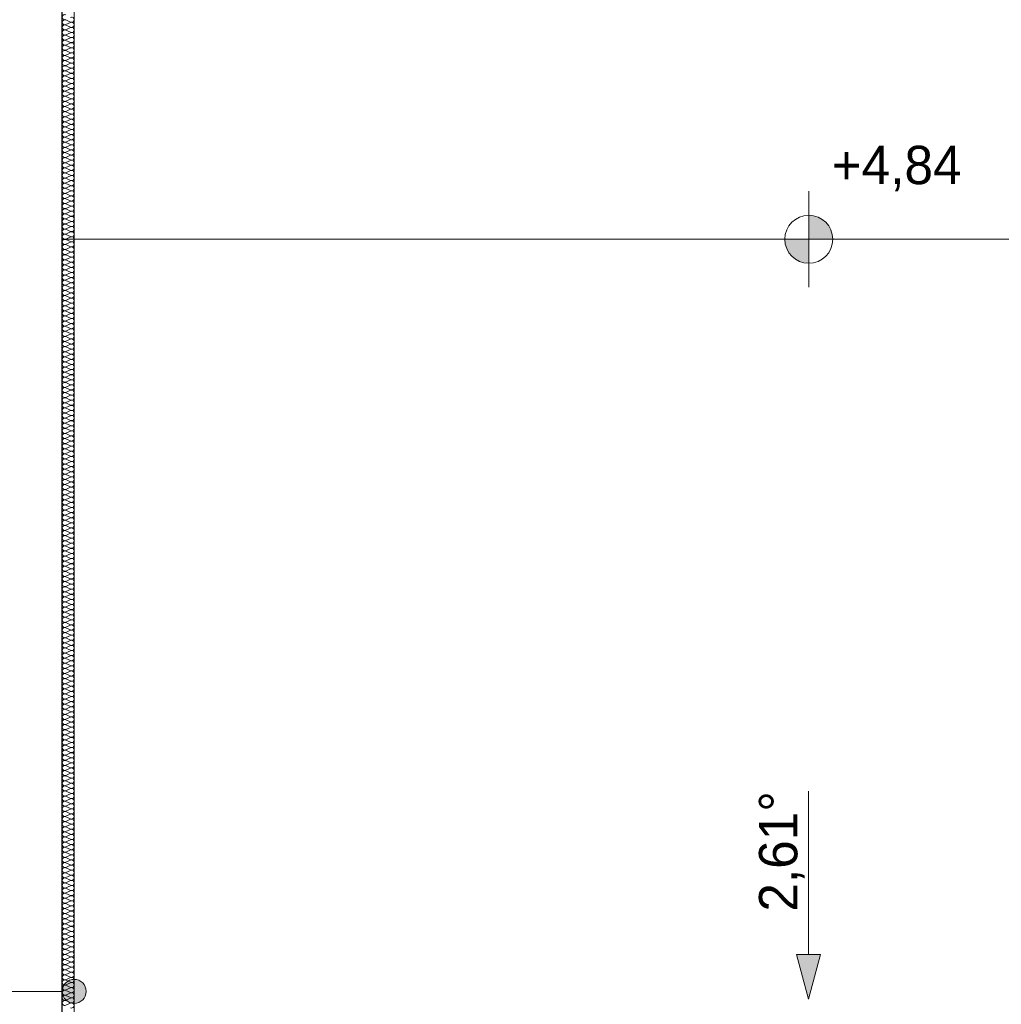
# Model space of a CAD drawing. Extents: x -547885 to -186295, y -25370 to 156194.
# Tile 195 of 256: x -497936 to -493845, y 71829 to 75933. Entities that reach past the tile are written whole.
import ezdxf

# ---------------------------------------------------------------- set-up
doc = ezdxf.new("R2010")
doc.units = 0
doc.header["$MEASUREMENT"] = 0
for name, color, linetype, lineweight in [('0_Nr_Pióra__21', 7, 'Continuous', 9), ('Arch opisy_Nr_Pióra__21', 7, 'Continuous', 9), ('INWENT DACH_Nr_Pióra__21', 7, 'Continuous', 9), ('INWENT RZĘDNE_Nr_Pióra__21', 7, 'Continuous', 9), ('INWENT.ŚCIANY_Nr_Pióra__1', 7, 'Continuous', 25)]:
    doc.layers.add(name, color=color, linetype=linetype, lineweight=lineweight)
for name, color, linetype in [('Arch ocieplenie', 7, 'Continuous'), ('Arch opisy', 7, 'Continuous'), ('INWENT DACH', 7, 'Continuous'), ('INWENT RZĘDNE', 7, 'Continuous')]:
    doc.layers.add(name, color=color, linetype=linetype)
doc.layers.add('Arch ocieplenie_Nr_Pióra__9', color=7, linetype='Continuous', lineweight=9, true_color=0x3dad99)
doc.layers.add('Arch wykończenie_Nr_Pióra__3', color=7, linetype='Continuous', lineweight=18, true_color=0xff6600)
doc.styles.add('GENERATED_STYLE_4', font='txt')

# ---------------------------------------------------------------- blocks, each defined once
blk = doc.blocks.new('Izolacja cieplna 14_211', base_point=(-497758.3, 80647.6))
at = {"layer": 'Arch ocieplenie_Nr_Pióra__9', "linetype": 'Continuous'}
for p, q in [((-497743.4, 75931.8), (-497723.2, 75923)), ((-497723.2, 75921.2), (-497743.4, 75912.3)), ((-497743.4, 75910.6), (-497723.2, 75901.7)), ((-497723.2, 75899.9), (-497743.4, 75891.1)), ((-497743.4, 75889.3), (-497723.2, 75880.4)), ((-497723.2, 75878.6), (-497743.4, 75869.8)), ((-497743.4, 75868), (-497723.2, 75859.1)), ((-497723.2, 75857.3), (-497743.4, 75848.5)), ((-497743.4, 75846.7), (-497723.2, 75837.8)), ((-497723.2, 75836.1), (-497743.4, 75827.2)), ((-497743.4, 75825.4), (-497723.2, 75816.6)), ((-497723.2, 75814.8), (-497743.4, 75805.9)), ((-497743.4, 75804.1), (-497723.2, 75795.3)), ((-497723.2, 75793.5), (-497743.4, 75784.6)), ((-497743.4, 75782.8), (-497723.2, 75774)), ((-497723.2, 75772.2), (-497743.4, 75763.3)), ((-497743.4, 75761.5), (-497723.2, 75752.7)), ((-497723.2, 75750.9), (-497743.4, 75742.1)), ((-497743.4, 75740.3), (-497723.2, 75731.4)), ((-497723.2, 75729.6), (-497743.4, 75720.8)), ((-497743.4, 75719), (-497723.2, 75710.1)), ((-497723.2, 75708.3), (-497743.4, 75699.5)), ((-497743.4, 75697.7), (-497723.2, 75688.8)), ((-497723.2, 75687), (-497743.4, 75678.2)), ((-497743.4, 75676.4), (-497723.2, 75667.5)), ((-497723.2, 75665.8), (-497743.4, 75656.9)), ((-497743.4, 75655.1), (-497723.2, 75646.3)), ((-497723.2, 75644.5), (-497743.4, 75635.6)), ((-497743.4, 75633.8), (-497723.2, 75625)), ((-497723.2, 75623.2), (-497743.4, 75614.3)), ((-497743.4, 75612.5), (-497723.2, 75603.7)), ((-497723.2, 75601.9), (-497743.4, 75593)), ((-497743.4, 75591.3), (-497723.2, 75582.4)), ((-497723.2, 75580.6), (-497743.4, 75571.8)), ((-497743.4, 75570), (-497723.2, 75561.1)), ((-497723.2, 75559.3), (-497743.4, 75550.5)), ((-497743.4, 75548.7), (-497723.2, 75539.8)), ((-497723.2, 75538), (-497743.4, 75529.2)), ((-497743.4, 75527.4), (-497723.2, 75518.5)), ((-497723.2, 75516.8), (-497743.4, 75507.9)), ((-497743.4, 75506.1), (-497723.2, 75497.3)), ((-497723.2, 75495.5), (-497743.4, 75486.6)), ((-497743.4, 75484.8), (-497723.2, 75476)), ((-497723.2, 75474.2), (-497743.4, 75465.3)), ((-497743.4, 75463.5), (-497723.2, 75454.7)), ((-497723.2, 75452.9), (-497743.4, 75444)), ((-497743.4, 75442.3), (-497723.2, 75433.4)), ((-497723.2, 75431.6), (-497743.4, 75422.8)), ((-497743.4, 75421), (-497723.2, 75412.1)), ((-497723.2, 75410.3), (-497743.4, 75401.5)), ((-497743.4, 75399.7), (-497723.2, 75390.8)), ((-497723.2, 75389), (-497743.4, 75380.2)), ((-497743.4, 75378.4), (-497723.2, 75369.5)), ((-497723.2, 75367.8), (-497743.4, 75358.9)), ((-497743.4, 75357.1), (-497723.2, 75348.3)), ((-497723.2, 75346.5), (-497743.4, 75337.6)), ((-497743.4, 75335.8), (-497723.2, 75327)), ((-497723.2, 75325.2), (-497743.4, 75316.3)), ((-497743.4, 75314.5), (-497723.2, 75305.7)), ((-497723.2, 75303.9), (-497743.4, 75295)), ((-497743.4, 75293.3), (-497723.2, 75284.4)), ((-497723.2, 75282.6), (-497743.4, 75273.8)), ((-497743.4, 75272), (-497723.2, 75263.1)), ((-497723.2, 75261.3), (-497743.4, 75252.5)), ((-497743.4, 75250.7), (-497723.2, 75241.8)), ((-497723.2, 75240), (-497743.4, 75231.2)), ((-497743.4, 75229.4), (-497723.2, 75220.5)), ((-497723.2, 75218.7), (-497743.4, 75209.9)), ((-497743.4, 75208.1), (-497723.2, 75199.3)), ((-497723.2, 75197.5), (-497743.4, 75188.6)), ((-497743.4, 75186.8), (-497723.2, 75178)), ((-497723.2, 75176.2), (-497743.4, 75167.3)), ((-497743.4, 75165.5), (-497723.2, 75156.7)), ((-497723.2, 75154.9), (-497743.4, 75146)), ((-497743.4, 75144.2), (-497723.2, 75135.4)), ((-497723.2, 75133.6), (-497743.4, 75124.7)), ((-497743.4, 75123), (-497723.2, 75114.1)), ((-497723.2, 75112.3), (-497743.4, 75103.5)), ((-497743.4, 75101.7), (-497723.2, 75092.8)), ((-497723.2, 75091), (-497743.4, 75082.2)), ((-497743.4, 75080.4), (-497723.2, 75071.5)), ((-497723.2, 75069.7), (-497743.4, 75060.9)), ((-497743.4, 75059.1), (-497723.2, 75050.2)), ((-497723.2, 75048.5), (-497743.4, 75039.6)), ((-497743.4, 75037.8), (-497723.2, 75029)), ((-497723.2, 75027.2), (-497743.4, 75018.3)), ((-497743.4, 75016.5), (-497723.2, 75007.7)), ((-497723.2, 75005.9), (-497743.4, 74997)), ((-497743.4, 74995.2), (-497723.2, 74986.4)), ((-497723.2, 74984.6), (-497743.4, 74975.7)), ((-497743.4, 74974), (-497723.2, 74965.1)), ((-497723.2, 74963.3), (-497743.4, 74954.5)), ((-497743.4, 74952.7), (-497723.2, 74943.8)), ((-497723.2, 74942), (-497743.4, 74933.2)), ((-497743.4, 74931.4), (-497723.2, 74922.5)), ((-497723.2, 74920.7), (-497743.4, 74911.9)), ((-497743.4, 74910.1), (-497723.2, 74901.2)), ((-497723.2, 74899.5), (-497743.4, 74890.6)), ((-497743.4, 74888.8), (-497723.2, 74880)), ((-497723.2, 74878.2), (-497743.4, 74869.3)), ((-497743.4, 74867.5), (-497723.2, 74858.7)), ((-497723.2, 74856.9), (-497743.4, 74848)), ((-497743.4, 74846.2), (-497723.2, 74837.4)), ((-497723.2, 74835.6), (-497743.4, 74826.7)), ((-497743.4, 74825), (-497723.2, 74816.1)), ((-497723.2, 74814.3), (-497743.4, 74805.5)), ((-497743.4, 74803.7), (-497723.2, 74794.8)), ((-497723.2, 74793), (-497743.4, 74784.2)), ((-497743.4, 74782.4), (-497723.2, 74773.5)), ((-497723.2, 74771.7), (-497743.4, 74762.9)), ((-497743.4, 74761.1), (-497723.2, 74752.2)), ((-497723.2, 74750.5), (-497743.4, 74741.6)), ((-497743.4, 74739.8), (-497723.2, 74731)), ((-497723.2, 74729.2), (-497743.4, 74720.3)), ((-497743.4, 74718.5), (-497723.2, 74709.7)), ((-497723.2, 74707.9), (-497743.4, 74699)), ((-497743.4, 74697.2), (-497723.2, 74688.4)), ((-497723.2, 74686.6), (-497743.4, 74677.7)), ((-497743.4, 74676), (-497723.2, 74667.1)), ((-497723.2, 74665.3), (-497743.4, 74656.5)), ((-497743.4, 74654.7), (-497723.2, 74645.8)), ((-497723.2, 74644), (-497743.4, 74635.2)), ((-497743.4, 74633.4), (-497723.2, 74624.5)), ((-497723.2, 74622.7), (-497743.4, 74613.9)), ((-497743.4, 74612.1), (-497723.2, 74603.2)), ((-497723.2, 74601.4), (-497743.4, 74592.6)), ((-497743.4, 74590.8), (-497723.2, 74582)), ((-497723.2, 74580.2), (-497743.4, 74571.3)), ((-497743.4, 74569.5), (-497723.2, 74560.7)), ((-497723.2, 74558.9), (-497743.4, 74550)), ((-497743.4, 74548.2), (-497723.2, 74539.4)), ((-497723.2, 74537.6), (-497743.4, 74528.7)), ((-497743.4, 74526.9), (-497723.2, 74518.1)), ((-497723.2, 74516.3), (-497743.4, 74507.4)), ((-497743.4, 74505.7), (-497723.2, 74496.8)), ((-497723.2, 74495), (-497743.4, 74486.2)), ((-497743.4, 74484.4), (-497723.2, 74475.5)), ((-497723.2, 74473.7), (-497743.4, 74464.9)), ((-497743.4, 74463.1), (-497723.2, 74454.2)), ((-497723.2, 74452.4), (-497743.4, 74443.6)), ((-497743.4, 74441.8), (-497723.2, 74432.9)), ((-497723.2, 74431.2), (-497743.4, 74422.3)), ((-497743.4, 74420.5), (-497723.2, 74411.7)), ((-497723.2, 74409.9), (-497743.4, 74401)), ((-497743.4, 74399.2), (-497723.2, 74390.4)), ((-497723.2, 74388.6), (-497743.4, 74379.7)), ((-497743.4, 74377.9), (-497723.2, 74369.1)), ((-497723.2, 74367.3), (-497743.4, 74358.4)), ((-497743.4, 74356.7), (-497723.2, 74347.8)), ((-497723.2, 74346), (-497743.4, 74337.2)), ((-497743.4, 74335.4), (-497723.2, 74326.5)), ((-497723.2, 74324.7), (-497743.4, 74315.9)), ((-497743.4, 74314.1), (-497723.2, 74305.2)), ((-497723.2, 74303.4), (-497743.4, 74294.6)), ((-497743.4, 74292.8), (-497723.2, 74283.9)), ((-497723.2, 74282.2), (-497743.4, 74273.3)), ((-497743.4, 74271.5), (-497723.2, 74262.7)), ((-497723.2, 74260.9), (-497743.4, 74252)), ((-497743.4, 74250.2), (-497723.2, 74241.4)), ((-497723.2, 74239.6), (-497743.4, 74230.7)), ((-497743.4, 74228.9), (-497723.2, 74220.1)), ((-497723.2, 74218.3), (-497743.4, 74209.4)), ((-497743.4, 74207.7), (-497723.2, 74198.8)), ((-497723.2, 74197), (-497743.4, 74188.2)), ((-497743.4, 74186.4), (-497723.2, 74177.5)), ((-497723.2, 74175.7), (-497743.4, 74166.9)), ((-497743.4, 74165.1), (-497723.2, 74156.2)), ((-497723.2, 74154.4), (-497743.4, 74145.6)), ((-497743.4, 74143.8), (-497723.2, 74134.9)), ((-497723.2, 74133.2), (-497743.4, 74124.3)), ((-497743.4, 74122.5), (-497723.2, 74113.7)), ((-497723.2, 74111.9), (-497743.4, 74103)), ((-497743.4, 74101.2), (-497723.2, 74092.4)), ((-497723.2, 74090.6), (-497743.4, 74081.7)), ((-497743.4, 74079.9), (-497723.2, 74071.1)), ((-497723.2, 74069.3), (-497743.4, 74060.4)), ((-497743.4, 74058.7), (-497723.2, 74049.8)), ((-497723.2, 74048), (-497743.4, 74039.2)), ((-497743.4, 74037.4), (-497723.2, 74028.5)), ((-497723.2, 74026.7), (-497743.4, 74017.9)), ((-497743.4, 74016.1), (-497723.2, 74007.2)), ((-497723.2, 74005.4), (-497743.4, 73996.6)), ((-497743.4, 73994.8), (-497723.2, 73985.9)), ((-497723.2, 73984.1), (-497743.4, 73975.3)), ((-497743.4, 73973.5), (-497723.2, 73964.7)), ((-497723.2, 73962.9), (-497743.4, 73954)), ((-497743.4, 73952.2), (-497723.2, 73943.4)), ((-497723.2, 73941.6), (-497743.4, 73932.7)), ((-497743.4, 73930.9), (-497723.2, 73922.1)), ((-497723.2, 73920.3), (-497743.4, 73911.4)), ((-497743.4, 73909.6), (-497723.2, 73900.8)), ((-497723.2, 73899), (-497743.4, 73890.1)), ((-497743.4, 73888.4), (-497723.2, 73879.5)), ((-497723.2, 73877.7), (-497743.4, 73868.9)), ((-497743.4, 73867.1), (-497723.2, 73858.2)), ((-497723.2, 73856.4), (-497743.4, 73847.6)), ((-497743.4, 73845.8), (-497723.2, 73836.9)), ((-497723.2, 73835.1), (-497743.4, 73826.3)), ((-497743.4, 73824.5), (-497723.2, 73815.6)), ((-497723.2, 73813.9), (-497743.4, 73805)), ((-497743.4, 73803.2), (-497723.2, 73794.4)), ((-497723.2, 73792.6), (-497743.4, 73783.7)), ((-497743.4, 73781.9), (-497723.2, 73773.1)), ((-497723.2, 73771.3), (-497743.4, 73762.4)), ((-497743.4, 73760.6), (-497723.2, 73751.8)), ((-497723.2, 73750), (-497743.4, 73741.1)), ((-497743.4, 73739.4), (-497723.2, 73730.5)), ((-497723.2, 73728.7), (-497743.4, 73719.9)), ((-497743.4, 73718.1), (-497723.2, 73709.2)), ((-497723.2, 73707.4), (-497743.4, 73698.6)), ((-497743.4, 73696.8), (-497723.2, 73687.9)), ((-497723.2, 73686.1), (-497743.4, 73677.3)), ((-497743.4, 73675.5), (-497723.2, 73666.6)), ((-497723.2, 73664.9), (-497743.4, 73656)), ((-497743.4, 73654.2), (-497723.2, 73645.4)), ((-497723.2, 73643.6), (-497743.4, 73634.7)), ((-497743.4, 73632.9), (-497723.2, 73624.1)), ((-497723.2, 73622.3), (-497743.4, 73613.4)), ((-497743.4, 73611.6), (-497723.2, 73602.8)), ((-497723.2, 73601), (-497743.4, 73592.1)), ((-497743.4, 73590.4), (-497723.2, 73581.5)), ((-497723.2, 73579.7), (-497743.4, 73570.9)), ((-497743.4, 73569.1), (-497723.2, 73560.2)), ((-497723.2, 73558.4), (-497743.4, 73549.6)), ((-497743.4, 73547.8), (-497723.2, 73538.9)), ((-497723.2, 73537.1), (-497743.4, 73528.3)), ((-497743.4, 73526.5), (-497723.2, 73517.6)), ((-497723.2, 73515.9), (-497743.4, 73507)), ((-497743.4, 73505.2), (-497723.2, 73496.4)), ((-497723.2, 73494.6), (-497743.4, 73485.7)), ((-497743.4, 73483.9), (-497723.2, 73475.1)), ((-497723.2, 73473.3), (-497743.4, 73464.4)), ((-497743.4, 73462.6), (-497723.2, 73453.8)), ((-497723.2, 73452), (-497743.4, 73443.1)), ((-497743.4, 73441.3), (-497723.2, 73432.5)), ((-497723.2, 73430.7), (-497743.4, 73421.9)), ((-497743.4, 73420.1), (-497723.2, 73411.2)), ((-497723.2, 73409.4), (-497743.4, 73400.6)), ((-497743.4, 73398.8), (-497723.2, 73389.9)), ((-497723.2, 73388.1), (-497743.4, 73379.3)), ((-497743.4, 73377.5), (-497723.2, 73368.6)), ((-497723.2, 73366.8), (-497743.4, 73358)), ((-497743.4, 73356.2), (-497723.2, 73347.3)), ((-497723.2, 73345.6), (-497743.4, 73336.7)), ((-497743.4, 73334.9), (-497723.2, 73326.1)), ((-497723.2, 73324.3), (-497743.4, 73315.4)), ((-497743.4, 73313.6), (-497723.2, 73304.8)), ((-497723.2, 73303), (-497743.4, 73294.1)), ((-497743.4, 73292.3), (-497723.2, 73283.5)), ((-497723.2, 73281.7), (-497743.4, 73272.8)), ((-497743.4, 73271.1), (-497723.2, 73262.2)), ((-497723.2, 73260.4), (-497743.4, 73251.6)), ((-497743.4, 73249.8), (-497723.2, 73240.9)), ((-497723.2, 73239.1), (-497743.4, 73230.3)), ((-497743.4, 73228.5), (-497723.2, 73219.6)), ((-497723.2, 73217.8), (-497743.4, 73209)), ((-497743.4, 73207.2), (-497723.2, 73198.3)), ((-497723.2, 73196.6), (-497743.4, 73187.7)), ((-497743.4, 73185.9), (-497723.2, 73177.1)), ((-497723.2, 73175.3), (-497743.4, 73166.4)), ((-497743.4, 73164.6), (-497723.2, 73155.8)), ((-497723.2, 73154), (-497743.4, 73145.1)), ((-497743.4, 73143.3), (-497723.2, 73134.5)), ((-497723.2, 73132.7), (-497743.4, 73123.8)), ((-497743.4, 73122.1), (-497723.2, 73113.2)), ((-497723.2, 73111.4), (-497743.4, 73102.6)), ((-497743.4, 73100.8), (-497723.2, 73091.9)), ((-497723.2, 73090.1), (-497743.4, 73081.3)), ((-497743.4, 73079.5), (-497723.2, 73070.6)), ((-497723.2, 73068.8), (-497743.4, 73060)), ((-497743.4, 73058.2), (-497723.2, 73049.3)), ((-497723.2, 73047.6), (-497743.4, 73038.7)), ((-497743.4, 73036.9), (-497723.2, 73028.1)), ((-497723.2, 73026.3), (-497743.4, 73017.4)), ((-497743.4, 73015.6), (-497723.2, 73006.8)), ((-497723.2, 73005), (-497743.4, 72996.1)), ((-497743.4, 72994.3), (-497723.2, 72985.5)), ((-497723.2, 72983.7), (-497743.4, 72974.8)), ((-497743.4, 72973.1), (-497723.2, 72964.2)), ((-497723.2, 72962.4), (-497743.4, 72953.6)), ((-497743.4, 72951.8), (-497723.2, 72942.9)), ((-497723.2, 72941.1), (-497743.4, 72932.3)), ((-497743.4, 72930.5), (-497723.2, 72921.6)), ((-497723.2, 72919.8), (-497743.4, 72911)), ((-497743.4, 72909.2), (-497723.2, 72900.3)), ((-497723.2, 72898.6), (-497743.4, 72889.7)), ((-497743.4, 72887.9), (-497723.2, 72879.1)), ((-497723.2, 72877.3), (-497743.4, 72868.4)), ((-497743.4, 72866.6), (-497723.2, 72857.8)), ((-497723.2, 72856), (-497743.4, 72847.1)), ((-497743.4, 72845.3), (-497723.2, 72836.5)), ((-497723.2, 72834.7), (-497743.4, 72825.8)), ((-497743.4, 72824), (-497723.2, 72815.2)), ((-497723.2, 72813.4), (-497743.4, 72804.6)), ((-497743.4, 72802.8), (-497723.2, 72793.9)), ((-497723.2, 72792.1), (-497743.4, 72783.3)), ((-497743.4, 72781.5), (-497723.2, 72772.6)), ((-497723.2, 72770.8), (-497743.4, 72762)), ((-497743.4, 72760.2), (-497723.2, 72751.3)), ((-497723.2, 72749.5), (-497743.4, 72740.7)), ((-497743.4, 72738.9), (-497723.2, 72730)), ((-497723.2, 72728.3), (-497743.4, 72719.4)), ((-497743.4, 72717.6), (-497723.2, 72708.8)), ((-497723.2, 72707), (-497743.4, 72698.1)), ((-497743.4, 72696.3), (-497723.2, 72687.5)), ((-497723.2, 72685.7), (-497743.4, 72676.8)), ((-497743.4, 72675), (-497723.2, 72666.2)), ((-497723.2, 72664.4), (-497743.4, 72655.5)), ((-497743.4, 72653.8), (-497723.2, 72644.9)), ((-497723.2, 72643.1), (-497743.4, 72634.3)), ((-497743.4, 72632.5), (-497723.2, 72623.6)), ((-497723.2, 72621.8), (-497743.4, 72613)), ((-497743.4, 72611.2), (-497723.2, 72602.3)), ((-497723.2, 72600.5), (-497743.4, 72591.7)), ((-497743.4, 72589.9), (-497723.2, 72581)), ((-497723.2, 72579.3), (-497743.4, 72570.4)), ((-497743.4, 72568.6), (-497723.2, 72559.8)), ((-497723.2, 72558), (-497743.4, 72549.1)), ((-497743.4, 72547.3), (-497723.2, 72538.5)), ((-497723.2, 72536.7), (-497743.4, 72527.8)), ((-497743.4, 72526), (-497723.2, 72517.2)), ((-497723.2, 72515.4), (-497743.4, 72506.5)), ((-497743.4, 72504.8), (-497723.2, 72495.9)), ((-497723.2, 72494.1), (-497743.4, 72485.3)), ((-497743.4, 72483.5), (-497723.2, 72474.6)), ((-497723.2, 72472.8), (-497743.4, 72464)), ((-497743.4, 72462.2), (-497723.2, 72453.3)), ((-497723.2, 72451.5), (-497743.4, 72442.7)), ((-497743.4, 72440.9), (-497723.2, 72432)), ((-497723.2, 72430.3), (-497743.4, 72421.4)), ((-497743.4, 72419.6), (-497723.2, 72410.8)), ((-497723.2, 72409), (-497743.4, 72400.1)), ((-497743.4, 72398.3), (-497723.2, 72389.5)), ((-497723.2, 72387.7), (-497743.4, 72378.8)), ((-497743.4, 72377), (-497723.2, 72368.2)), ((-497723.2, 72366.4), (-497743.4, 72357.5)), ((-497743.4, 72355.8), (-497723.2, 72346.9)), ((-497723.2, 72345.1), (-497743.4, 72336.3)), ((-497743.4, 72334.5), (-497723.2, 72325.6)), ((-497723.2, 72323.8), (-497743.4, 72315)), ((-497743.4, 72313.2), (-497723.2, 72304.3)), ((-497723.2, 72302.5), (-497743.4, 72293.7)), ((-497743.4, 72291.9), (-497723.2, 72283)), ((-497723.2, 72281.3), (-497743.4, 72272.4)), ((-497743.4, 72270.6), (-497723.2, 72261.8)), ((-497723.2, 72260), (-497743.4, 72251.1)), ((-497743.4, 72249.3), (-497723.2, 72240.5)), ((-497723.2, 72238.7), (-497743.4, 72229.8)), ((-497743.4, 72228), (-497723.2, 72219.2)), ((-497723.2, 72217.4), (-497743.4, 72208.5)), ((-497743.4, 72206.7), (-497723.2, 72197.9)), ((-497723.2, 72196.1), (-497743.4, 72187.3)), ((-497743.4, 72185.5), (-497723.2, 72176.6)), ((-497723.2, 72174.8), (-497743.4, 72166)), ((-497743.4, 72164.2), (-497723.2, 72155.3)), ((-497723.2, 72153.5), (-497743.4, 72144.7)), ((-497743.4, 72142.9), (-497723.2, 72134)), ((-497723.2, 72132.2), (-497743.4, 72123.4)), ((-497743.4, 72121.6), (-497723.2, 72112.7)), ((-497723.2, 72111), (-497743.4, 72102.1)), ((-497743.4, 72100.3), (-497723.2, 72091.5)), ((-497723.2, 72089.7), (-497743.4, 72080.8)), ((-497743.4, 72079), (-497723.2, 72070.2)), ((-497723.2, 72068.4), (-497743.4, 72059.5)), ((-497743.4, 72057.7), (-497723.2, 72048.9)), ((-497723.2, 72047.1), (-497743.4, 72038.2)), ((-497743.4, 72036.5), (-497723.2, 72027.6)), ((-497723.2, 72025.8), (-497743.4, 72017)), ((-497743.4, 72015.2), (-497723.2, 72006.3)), ((-497723.2, 72004.5), (-497743.4, 71995.7)), ((-497743.4, 71993.9), (-497723.2, 71985)), ((-497723.2, 71983.2), (-497743.4, 71974.4)), ((-497743.4, 71972.6), (-497723.2, 71963.7)), ((-497723.2, 71962), (-497743.4, 71953.1)), ((-497743.4, 71951.3), (-497723.2, 71942.5)), ((-497723.2, 71940.7), (-497743.4, 71931.8)), ((-497743.4, 71930), (-497723.2, 71921.2)), ((-497723.2, 71919.4), (-497743.4, 71910.5)), ((-497743.4, 71908.7), (-497723.2, 71899.9)), ((-497723.2, 71898.1), (-497743.4, 71889.2)), ((-497743.4, 71887.5), (-497723.2, 71878.6)), ((-497723.2, 71876.8), (-497743.4, 71868)), ((-497743.4, 71866.2), (-497723.2, 71857.3)), ((-497723.2, 71855.5), (-497743.4, 71846.7)), ((-497743.4, 71844.9), (-497723.2, 71836)), ((-497723.2, 71834.2), (-497743.4, 71825.4))]:
    blk.add_line(p, q, dxfattribs=at)
for centre, start_param, end_param in [((-497747.7, 75943.4), 2.7288, 6.695979), ((-497747.7, 75922.1), 2.7288, 6.695979), ((-497747.7, 75900.8), 2.7288, 6.695979), ((-497719, 75932.7), 5.870392, 9.837571), ((-497719, 75911.4), 5.870392, 9.837571), ((-497747.7, 75879.5), 2.7288, 6.695979), ((-497747.7, 75858.2), 2.7288, 6.695979), ((-497719, 75890.2), 5.870392, 9.837571), ((-497719, 75868.9), 5.870392, 9.837571), ((-497747.7, 75836.9), 2.7288, 6.695979), ((-497719, 75847.6), 5.870392, 9.837571), ((-497719, 75826.3), 5.870392, 9.837571), ((-497747.7, 75815.7), 2.7288, 6.695979), ((-497747.7, 75794.4), 2.7288, 6.695979), ((-497719, 75805), 5.870392, 9.837571), ((-497719, 75783.7), 5.870392, 9.837571), ((-497747.7, 75773.1), 2.7288, 6.695979), ((-497747.7, 75751.8), 2.7288, 6.695979), ((-497719, 75762.4), 5.870392, 9.837571), ((-497719, 75741.2), 5.870392, 9.837571), ((-497747.7, 75730.5), 2.7288, 6.695979), ((-497747.7, 75709.2), 2.7288, 6.695979), ((-497719, 75719.9), 5.870392, 9.837571), ((-497719, 75698.6), 5.870392, 9.837571), ((-497747.7, 75687.9), 2.7288, 6.695979), ((-497747.7, 75666.7), 2.7288, 6.695979), ((-497719, 75677.3), 5.870392, 9.837571), ((-497719, 75656), 5.870392, 9.837571), ((-497747.7, 75645.4), 2.7288, 6.695979), ((-497747.7, 75624.1), 2.7288, 6.695979), ((-497719, 75634.7), 5.870392, 9.837571), ((-497719, 75613.4), 5.870392, 9.837571), ((-497747.7, 75602.8), 2.7288, 6.695979), ((-497747.7, 75581.5), 2.7288, 6.695979), ((-497719, 75592.2), 5.870392, 9.837571), ((-497719, 75570.9), 5.870392, 9.837571), ((-497747.7, 75560.2), 2.7288, 6.695979), ((-497747.7, 75538.9), 2.7288, 6.695979), ((-497719, 75549.6), 5.870392, 9.837571), ((-497747.7, 75517.7), 2.7288, 6.695979), ((-497747.7, 75496.4), 2.7288, 6.695979), ((-497719, 75528.3), 5.870392, 9.837571), ((-497719, 75507), 5.870392, 9.837571), ((-497747.7, 75475.1), 2.7288, 6.695979), ((-497747.7, 75453.8), 2.7288, 6.695979), ((-497719, 75485.7), 5.870392, 9.837571), ((-497719, 75464.4), 5.870392, 9.837571), ((-497747.7, 75432.5), 2.7288, 6.695979), ((-497747.7, 75411.2), 2.7288, 6.695979), ((-497719, 75443.1), 5.870392, 9.837571), ((-497719, 75421.9), 5.870392, 9.837571), ((-497747.7, 75389.9), 2.7288, 6.695979), ((-497747.7, 75368.6), 2.7288, 6.695979), ((-497719, 75400.6), 5.870392, 9.837571), ((-497719, 75379.3), 5.870392, 9.837571), ((-497747.7, 75347.4), 2.7288, 6.695979), ((-497747.7, 75326.1), 2.7288, 6.695979), ((-497719, 75358), 5.870392, 9.837571), ((-497719, 75336.7), 5.870392, 9.837571), ((-497747.7, 75304.8), 2.7288, 6.695979), ((-497747.7, 75283.5), 2.7288, 6.695979), ((-497719, 75315.4), 5.870392, 9.837571), ((-497719, 75294.1), 5.870392, 9.837571), ((-497747.7, 75262.2), 2.7288, 6.695979), ((-497719, 75272.9), 5.870392, 9.837571), ((-497719, 75251.6), 5.870392, 9.837571), ((-497747.7, 75240.9), 2.7288, 6.695979), ((-497747.7, 75219.6), 2.7288, 6.695979), ((-497719, 75230.3), 5.870392, 9.837571), ((-497719, 75209), 5.870392, 9.837571), ((-497747.7, 75198.4), 2.7288, 6.695979), ((-497747.7, 75177.1), 2.7288, 6.695979), ((-497719, 75187.7), 5.870392, 9.837571), ((-497719, 75166.4), 5.870392, 9.837571), ((-497747.7, 75155.8), 2.7288, 6.695979), ((-497747.7, 75134.5), 2.7288, 6.695979), ((-497719, 75145.1), 5.870392, 9.837571), ((-497719, 75123.9), 5.870392, 9.837571), ((-497747.7, 75113.2), 2.7288, 6.695979), ((-497747.7, 75091.9), 2.7288, 6.695979), ((-497719, 75102.6), 5.870392, 9.837571), ((-497719, 75081.3), 5.870392, 9.837571), ((-497747.7, 75070.6), 2.7288, 6.695979), ((-497747.7, 75049.4), 2.7288, 6.695979), ((-497719, 75060), 5.870392, 9.837571), ((-497719, 75038.7), 5.870392, 9.837571), ((-497747.7, 75028.1), 2.7288, 6.695979), ((-497747.7, 75006.8), 2.7288, 6.695979), ((-497719, 75017.4), 5.870392, 9.837571), ((-497719, 74996.1), 5.870392, 9.837571), ((-497747.7, 74985.5), 2.7288, 6.695979), ((-497747.7, 74964.2), 2.7288, 6.695979), ((-497719, 74974.9), 5.870392, 9.837571), ((-497747.7, 74942.9), 2.7288, 6.695979), ((-497747.7, 74921.6), 2.7288, 6.695979), ((-497719, 74953.6), 5.870392, 9.837571), ((-497719, 74932.3), 5.870392, 9.837571), ((-497747.7, 74900.4), 2.7288, 6.695979), ((-497747.7, 74879.1), 2.7288, 6.695979), ((-497719, 74911), 5.870392, 9.837571), ((-497719, 74889.7), 5.870392, 9.837571), ((-497747.7, 74857.8), 2.7288, 6.695979), ((-497747.7, 74836.5), 2.7288, 6.695979), ((-497719, 74868.4), 5.870392, 9.837571), ((-497719, 74847.1), 5.870392, 9.837571), ((-497747.7, 74815.2), 2.7288, 6.695979), ((-497747.7, 74793.9), 2.7288, 6.695979), ((-497719, 74825.8), 5.870392, 9.837571), ((-497719, 74804.6), 5.870392, 9.837571), ((-497747.7, 74772.6), 2.7288, 6.695979), ((-497747.7, 74751.3), 2.7288, 6.695979), ((-497719, 74783.3), 5.870392, 9.837571), ((-497719, 74762), 5.870392, 9.837571), ((-497747.7, 74730.1), 2.7288, 6.695979), ((-497747.7, 74708.8), 2.7288, 6.695979), ((-497719, 74740.7), 5.870392, 9.837571), ((-497719, 74719.4), 5.870392, 9.837571), ((-497747.7, 74687.5), 2.7288, 6.695979), ((-497719, 74698.1), 5.870392, 9.837571), ((-497719, 74676.8), 5.870392, 9.837571), ((-497747.7, 74666.2), 2.7288, 6.695979), ((-497747.7, 74644.9), 2.7288, 6.695979), ((-497719, 74655.6), 5.870392, 9.837571), ((-497719, 74634.3), 5.870392, 9.837571), ((-497747.7, 74623.6), 2.7288, 6.695979), ((-497747.7, 74602.3), 2.7288, 6.695979), ((-497719, 74613), 5.870392, 9.837571), ((-497719, 74591.7), 5.870392, 9.837571), ((-497747.7, 74581.1), 2.7288, 6.695979), ((-497747.7, 74559.8), 2.7288, 6.695979), ((-497719, 74570.4), 5.870392, 9.837571), ((-497719, 74549.1), 5.870392, 9.837571), ((-497747.7, 74538.5), 2.7288, 6.695979), ((-497747.7, 74517.2), 2.7288, 6.695979), ((-497719, 74527.8), 5.870392, 9.837571), ((-497719, 74506.6), 5.870392, 9.837571), ((-497747.7, 74495.9), 2.7288, 6.695979), ((-497747.7, 74474.6), 2.7288, 6.695979), ((-497719, 74485.3), 5.870392, 9.837571), ((-497719, 74464), 5.870392, 9.837571), ((-497747.7, 74453.3), 2.7288, 6.695979), ((-497747.7, 74432.1), 2.7288, 6.695979), ((-497719, 74442.7), 5.870392, 9.837571), ((-497747.7, 74410.8), 2.7288, 6.695979), ((-497747.7, 74389.5), 2.7288, 6.695979), ((-497719, 74421.4), 5.870392, 9.837571), ((-497719, 74400.1), 5.870392, 9.837571), ((-497747.7, 74368.2), 2.7288, 6.695979), ((-497747.7, 74346.9), 2.7288, 6.695979), ((-497719, 74378.8), 5.870392, 9.837571), ((-497719, 74357.6), 5.870392, 9.837571), ((-497747.7, 74325.6), 2.7288, 6.695979), ((-497747.7, 74304.3), 2.7288, 6.695979), ((-497719, 74336.3), 5.870392, 9.837571), ((-497719, 74315), 5.870392, 9.837571), ((-497747.7, 74283), 2.7288, 6.695979), ((-497747.7, 74261.8), 2.7288, 6.695979), ((-497719, 74293.7), 5.870392, 9.837571), ((-497719, 74272.4), 5.870392, 9.837571), ((-497747.7, 74240.5), 2.7288, 6.695979), ((-497747.7, 74219.2), 2.7288, 6.695979), ((-497719, 74251.1), 5.870392, 9.837571), ((-497719, 74229.8), 5.870392, 9.837571), ((-497747.7, 74197.9), 2.7288, 6.695979), ((-497747.7, 74176.6), 2.7288, 6.695979), ((-497719, 74208.5), 5.870392, 9.837571), ((-497719, 74187.3), 5.870392, 9.837571), ((-497747.7, 74155.3), 2.7288, 6.695979), ((-497719, 74166), 5.870392, 9.837571), ((-497719, 74144.7), 5.870392, 9.837571), ((-497747.7, 74134), 2.7288, 6.695979), ((-497747.7, 74112.8), 2.7288, 6.695979), ((-497719, 74123.4), 5.870392, 9.837571), ((-497719, 74102.1), 5.870392, 9.837571), ((-497747.7, 74091.5), 2.7288, 6.695979), ((-497747.7, 74070.2), 2.7288, 6.695979), ((-497719, 74080.8), 5.870392, 9.837571), ((-497719, 74059.5), 5.870392, 9.837571), ((-497747.7, 74048.9), 2.7288, 6.695979), ((-497747.7, 74027.6), 2.7288, 6.695979), ((-497719, 74038.3), 5.870392, 9.837571), ((-497719, 74017), 5.870392, 9.837571), ((-497747.7, 74006.3), 2.7288, 6.695979), ((-497747.7, 73985), 2.7288, 6.695979), ((-497719, 73995.7), 5.870392, 9.837571), ((-497719, 73974.4), 5.870392, 9.837571), ((-497747.7, 73963.8), 2.7288, 6.695979), ((-497747.7, 73942.5), 2.7288, 6.695979), ((-497719, 73953.1), 5.870392, 9.837571), ((-497719, 73931.8), 5.870392, 9.837571), ((-497747.7, 73921.2), 2.7288, 6.695979), ((-497747.7, 73899.9), 2.7288, 6.695979), ((-497719, 73910.5), 5.870392, 9.837571), ((-497719, 73889.3), 5.870392, 9.837571), ((-497747.7, 73878.6), 2.7288, 6.695979), ((-497747.7, 73857.3), 2.7288, 6.695979), ((-497719, 73868), 5.870392, 9.837571), ((-497747.7, 73836), 2.7288, 6.695979), ((-497747.7, 73814.8), 2.7288, 6.695979), ((-497719, 73846.7), 5.870392, 9.837571), ((-497719, 73825.4), 5.870392, 9.837571), ((-497747.7, 73793.5), 2.7288, 6.695979), ((-497747.7, 73772.2), 2.7288, 6.695979), ((-497719, 73804.1), 5.870392, 9.837571), ((-497719, 73782.8), 5.870392, 9.837571), ((-497747.7, 73750.9), 2.7288, 6.695979), ((-497747.7, 73729.6), 2.7288, 6.695979), ((-497719, 73761.5), 5.870392, 9.837571), ((-497719, 73740.3), 5.870392, 9.837571), ((-497747.7, 73708.3), 2.7288, 6.695979), ((-497747.7, 73687), 2.7288, 6.695979), ((-497719, 73719), 5.870392, 9.837571), ((-497719, 73697.7), 5.870392, 9.837571), ((-497747.7, 73665.7), 2.7288, 6.695979), ((-497747.7, 73644.5), 2.7288, 6.695979), ((-497719, 73676.4), 5.870392, 9.837571), ((-497719, 73655.1), 5.870392, 9.837571), ((-497747.7, 73623.2), 2.7288, 6.695979), ((-497747.7, 73601.9), 2.7288, 6.695979), ((-497719, 73633.8), 5.870392, 9.837571), ((-497719, 73612.5), 5.870392, 9.837571), ((-497747.7, 73580.6), 2.7288, 6.695979), ((-497719, 73591.2), 5.870392, 9.837571), ((-497719, 73570), 5.870392, 9.837571), ((-497747.7, 73559.3), 2.7288, 6.695979), ((-497747.7, 73538), 2.7288, 6.695979), ((-497719, 73548.7), 5.870392, 9.837571), ((-497719, 73527.4), 5.870392, 9.837571), ((-497747.7, 73516.7), 2.7288, 6.695979), ((-497747.7, 73495.5), 2.7288, 6.695979), ((-497719, 73506.1), 5.870392, 9.837571), ((-497719, 73484.8), 5.870392, 9.837571), ((-497747.7, 73474.2), 2.7288, 6.695979), ((-497747.7, 73452.9), 2.7288, 6.695979), ((-497719, 73463.5), 5.870392, 9.837571), ((-497719, 73442.2), 5.870392, 9.837571), ((-497747.7, 73431.6), 2.7288, 6.695979), ((-497747.7, 73410.3), 2.7288, 6.695979), ((-497719, 73421), 5.870392, 9.837571), ((-497719, 73399.7), 5.870392, 9.837571), ((-497747.7, 73389), 2.7288, 6.695979), ((-497747.7, 73367.7), 2.7288, 6.695979), ((-497719, 73378.4), 5.870392, 9.837571), ((-497719, 73357.1), 5.870392, 9.837571), ((-497747.7, 73346.5), 2.7288, 6.695979), ((-497747.7, 73325.2), 2.7288, 6.695979), ((-497719, 73335.8), 5.870392, 9.837571), ((-497719, 73314.5), 5.870392, 9.837571), ((-497747.7, 73303.9), 2.7288, 6.695979), ((-497747.7, 73282.6), 2.7288, 6.695979), ((-497719, 73293.2), 5.870392, 9.837571), ((-497747.7, 73261.3), 2.7288, 6.695979), ((-497747.7, 73240), 2.7288, 6.695979), ((-497719, 73272), 5.870392, 9.837571), ((-497719, 73250.7), 5.870392, 9.837571), ((-497747.7, 73218.7), 2.7288, 6.695979), ((-497747.7, 73197.5), 2.7288, 6.695979), ((-497719, 73229.4), 5.870392, 9.837571), ((-497719, 73208.1), 5.870392, 9.837571), ((-497747.7, 73176.2), 2.7288, 6.695979), ((-497747.7, 73154.9), 2.7288, 6.695979), ((-497719, 73186.8), 5.870392, 9.837571), ((-497719, 73165.5), 5.870392, 9.837571), ((-497747.7, 73133.6), 2.7288, 6.695979), ((-497747.7, 73112.3), 2.7288, 6.695979), ((-497719, 73144.2), 5.870392, 9.837571), ((-497719, 73123), 5.870392, 9.837571), ((-497747.7, 73091), 2.7288, 6.695979), ((-497747.7, 73069.7), 2.7288, 6.695979), ((-497719, 73101.7), 5.870392, 9.837571), ((-497719, 73080.4), 5.870392, 9.837571), ((-497747.7, 73048.4), 2.7288, 6.695979), ((-497747.7, 73027.2), 2.7288, 6.695979), ((-497719, 73059.1), 5.870392, 9.837571), ((-497719, 73037.8), 5.870392, 9.837571), ((-497747.7, 73005.9), 2.7288, 6.695979), ((-497719, 73016.5), 5.870392, 9.837571), ((-497719, 72995.2), 5.870392, 9.837571), ((-497747.7, 72984.6), 2.7288, 6.695979), ((-497747.7, 72963.3), 2.7288, 6.695979), ((-497719, 72973.9), 5.870392, 9.837571), ((-497719, 72952.7), 5.870392, 9.837571), ((-497747.7, 72942), 2.7288, 6.695979), ((-497747.7, 72920.7), 2.7288, 6.695979), ((-497719, 72931.4), 5.870392, 9.837571), ((-497719, 72910.1), 5.870392, 9.837571), ((-497747.7, 72899.4), 2.7288, 6.695979), ((-497747.7, 72878.2), 2.7288, 6.695979), ((-497719, 72888.8), 5.870392, 9.837571), ((-497719, 72867.5), 5.870392, 9.837571), ((-497747.7, 72856.9), 2.7288, 6.695979), ((-497747.7, 72835.6), 2.7288, 6.695979), ((-497719, 72846.2), 5.870392, 9.837571), ((-497719, 72824.9), 5.870392, 9.837571), ((-497747.7, 72814.3), 2.7288, 6.695979), ((-497747.7, 72793), 2.7288, 6.695979), ((-497719, 72803.7), 5.870392, 9.837571), ((-497719, 72782.4), 5.870392, 9.837571), ((-497747.7, 72771.7), 2.7288, 6.695979), ((-497747.7, 72750.4), 2.7288, 6.695979), ((-497719, 72761.1), 5.870392, 9.837571), ((-497719, 72739.8), 5.870392, 9.837571), ((-497747.7, 72729.2), 2.7288, 6.695979), ((-497747.7, 72707.9), 2.7288, 6.695979), ((-497719, 72718.5), 5.870392, 9.837571), ((-497747.7, 72686.6), 2.7288, 6.695979), ((-497747.7, 72665.3), 2.7288, 6.695979), ((-497719, 72697.2), 5.870392, 9.837571), ((-497719, 72675.9), 5.870392, 9.837571), ((-497747.7, 72644), 2.7288, 6.695979), ((-497747.7, 72622.7), 2.7288, 6.695979), ((-497719, 72654.7), 5.870392, 9.837571), ((-497719, 72633.4), 5.870392, 9.837571), ((-497747.7, 72601.4), 2.7288, 6.695979), ((-497747.7, 72580.2), 2.7288, 6.695979), ((-497719, 72612.1), 5.870392, 9.837571), ((-497719, 72590.8), 5.870392, 9.837571), ((-497747.7, 72558.9), 2.7288, 6.695979), ((-497747.7, 72537.6), 2.7288, 6.695979), ((-497719, 72569.5), 5.870392, 9.837571), ((-497719, 72548.2), 5.870392, 9.837571), ((-497747.7, 72516.3), 2.7288, 6.695979), ((-497747.7, 72495), 2.7288, 6.695979), ((-497719, 72526.9), 5.870392, 9.837571), ((-497719, 72505.6), 5.870392, 9.837571), ((-497747.7, 72473.7), 2.7288, 6.695979), ((-497747.7, 72452.4), 2.7288, 6.695979), ((-497719, 72484.4), 5.870392, 9.837571), ((-497719, 72463.1), 5.870392, 9.837571), ((-497747.7, 72431.1), 2.7288, 6.695979), ((-497719, 72441.8), 5.870392, 9.837571), ((-497719, 72420.5), 5.870392, 9.837571), ((-497747.7, 72409.9), 2.7288, 6.695979), ((-497747.7, 72388.6), 2.7288, 6.695979), ((-497719, 72399.2), 5.870392, 9.837571), ((-497719, 72377.9), 5.870392, 9.837571), ((-497747.7, 72367.3), 2.7288, 6.695979), ((-497747.7, 72346), 2.7288, 6.695979), ((-497719, 72356.6), 5.870392, 9.837571), ((-497719, 72335.4), 5.870392, 9.837571), ((-497747.7, 72324.7), 2.7288, 6.695979), ((-497747.7, 72303.4), 2.7288, 6.695979), ((-497719, 72314.1), 5.870392, 9.837571), ((-497719, 72292.8), 5.870392, 9.837571), ((-497747.7, 72282.1), 2.7288, 6.695979), ((-497747.7, 72260.9), 2.7288, 6.695979), ((-497719, 72271.5), 5.870392, 9.837571), ((-497719, 72250.2), 5.870392, 9.837571), ((-497747.7, 72239.6), 2.7288, 6.695979), ((-497747.7, 72218.3), 2.7288, 6.695979), ((-497719, 72228.9), 5.870392, 9.837571), ((-497719, 72207.6), 5.870392, 9.837571), ((-497747.7, 72197), 2.7288, 6.695979), ((-497747.7, 72175.7), 2.7288, 6.695979), ((-497719, 72186.4), 5.870392, 9.837571), ((-497719, 72165.1), 5.870392, 9.837571), ((-497747.7, 72154.4), 2.7288, 6.695979), ((-497747.7, 72133.1), 2.7288, 6.695979), ((-497719, 72143.8), 5.870392, 9.837571), ((-497747.7, 72111.9), 2.7288, 6.695979), ((-497747.7, 72090.6), 2.7288, 6.695979), ((-497719, 72122.5), 5.870392, 9.837571), ((-497719, 72101.2), 5.870392, 9.837571), ((-497747.7, 72069.3), 2.7288, 6.695979), ((-497747.7, 72048), 2.7288, 6.695979), ((-497719, 72079.9), 5.870392, 9.837571), ((-497719, 72058.6), 5.870392, 9.837571), ((-497747.7, 72026.7), 2.7288, 6.695979), ((-497747.7, 72005.4), 2.7288, 6.695979), ((-497719, 72037.4), 5.870392, 9.837571), ((-497719, 72016.1), 5.870392, 9.837571), ((-497747.7, 71984.1), 2.7288, 6.695979), ((-497747.7, 71962.9), 2.7288, 6.695979), ((-497719, 71994.8), 5.870392, 9.837571), ((-497719, 71973.5), 5.870392, 9.837571), ((-497747.7, 71941.6), 2.7288, 6.695979), ((-497747.7, 71920.3), 2.7288, 6.695979), ((-497719, 71952.2), 5.870392, 9.837571), ((-497719, 71930.9), 5.870392, 9.837571), ((-497747.7, 71899), 2.7288, 6.695979), ((-497747.7, 71877.7), 2.7288, 6.695979), ((-497719, 71909.6), 5.870392, 9.837571), ((-497719, 71888.3), 5.870392, 9.837571), ((-497747.7, 71856.4), 2.7288, 6.695979), ((-497719, 71867.1), 5.870392, 9.837571), ((-497719, 71845.8), 5.870392, 9.837571), ((-497747.7, 71835.1), 2.7288, 6.695979), ((-497719, 71824.5), 5.870392, 9.837571)]:
    blk.add_ellipse(centre, major_axis=(0, -10.6), ratio=0.999134, start_param=start_param, end_param=end_param, dxfattribs=at)
blk = doc.blocks.new('Linia_13', base_point=(-494648.3, 72717.6))
at = {"layer": 'INWENT DACH_Nr_Pióra__21', "linetype": 'Continuous'}
blk.add_hatch(color=256, dxfattribs=at).paths.add_polyline_path([(-494648.3, 71850.3), (-494698.3, 72036.9), (-494598.3, 72036.9)], flags=0)
for p, q in [((-494648.3, 72717.6), (-494648.3, 72036.9)), ((-494648.3, 71850.3), (-494698.3, 72036.9)), ((-494698.3, 72036.9), (-494598.3, 72036.9)), ((-494648.3, 71850.3), (-494598.3, 72036.9))]:
    blk.add_line(p, q, dxfattribs=at)
blk = doc.blocks.new('Koty wysokościowe_32', base_point=(-494647, 75017.6))
at = {"layer": 'INWENT RZĘDNE_Nr_Pióra__21', "linetype": 'Continuous'}
for points in [[(-494647, 75017.6), (-494547, 75017.6), (-494554.6, 75055.9), (-494576.3, 75088.3), (-494608.8, 75110), (-494647, 75117.6)], [(-494647, 75017.6), (-494747, 75017.6), (-494739.4, 74979.4), (-494717.7, 74946.9), (-494685.3, 74925.2), (-494647, 74917.6)]]:
    blk.add_hatch(color=256, dxfattribs=at).paths.add_polyline_path(points, flags=0)
for p, q in [((-494647, 74817.6), (-494647, 75217.6)), ((-494847, 75017.6), (-494447, 75017.6))]:
    blk.add_line(p, q, dxfattribs=at)
blk.add_circle((-494647, 75017.6), 100, dxfattribs=at)
at = {"layer": 'INWENT RZĘDNE_Nr_Pióra__21', "insert": (-494551.7, 75217.6), "char_height": 160, "attachment_point": 7, "style": 'GENERATED_STYLE_4'}
blk.add_mtext('{+4,84}', dxfattribs=at)
blk = doc.blocks.new('Linia_161', base_point=(-497708.3, 71883.4))
at = {"layer": 'Arch opisy_Nr_Pióra__21', "linetype": 'Continuous'}
for points in [[(-498088.3, 71883.4), (-498092.1, 71902.5), (-498103, 71918.8), (-498119.2, 71929.6), (-498138.3, 71933.4), (-498157.5, 71929.6), (-498173.7, 71918.8), (-498184.5, 71902.5), (-498188.3, 71883.4), (-498184.5, 71864.3), (-498173.7, 71848), (-498157.5, 71837.2), (-498138.3, 71833.4), (-498119.2, 71837.2), (-498103, 71848), (-498092.1, 71864.3)], [(-497658.3, 71883.4), (-497662.1, 71902.5), (-497673, 71918.8), (-497689.2, 71929.6), (-497708.3, 71933.4), (-497727.5, 71929.6), (-497743.7, 71918.8), (-497754.5, 71902.5), (-497758.3, 71883.4), (-497754.5, 71864.3), (-497743.7, 71848), (-497727.5, 71837.2), (-497708.3, 71833.4), (-497689.2, 71837.2), (-497673, 71848), (-497662.1, 71864.3)]]:
    blk.add_hatch(color=256, dxfattribs=at).paths.add_polyline_path(points, flags=0)
blk.add_line((-497758.3, 71883.4), (-498088.3, 71883.4), dxfattribs=at)
for centre in [(-498138.3, 71883.4), (-497708.3, 71883.4)]:
    blk.add_circle(centre, 50, dxfattribs=at)

msp = doc.modelspace()

# ---------------------------------------------------------------- linework, layer by layer
at = {"layer": 'Arch wykończenie_Nr_Pióra__3', "linetype": 'Continuous'}
msp.add_line((-497708.3, 68837.6), (-497708.3, 81147.6), dxfattribs=at)
at = {"layer": 'INWENT DACH_Nr_Pióra__21', "linetype": 'Continuous'}
msp.add_line((-497758.3, 75017.6), (-488948.3, 75017.6), dxfattribs=at)
at = {"layer": 'INWENT.ŚCIANY_Nr_Pióra__1', "linetype": 'Continuous'}
msp.add_line((-497758.3, 68897.6), (-497758.3, 81012.6), dxfattribs=at)

# ---------------------------------------------------------------- block references
at = {"layer": 'Arch ocieplenie', "color": 104, "linetype": 'Continuous', "lineweight": 13, "true_color": 0x029e21}
msp.add_blockref('Izolacja cieplna 14_211', (-497758.3, 80647.6), dxfattribs=at)
at = {"layer": 'Arch opisy', "linetype": 'Continuous'}
msp.add_blockref('Linia_161', (-497708.3, 71883.4), dxfattribs=at)
at = {"layer": 'INWENT DACH', "linetype": 'Continuous'}
msp.add_blockref('Linia_13', (-494648.3, 72717.6), dxfattribs=at)
at = {"layer": 'INWENT RZĘDNE'}
msp.add_blockref('Koty wysokościowe_32', (-494647, 75017.6), dxfattribs=at)

# ---------------------------------------------------------------- texts
at = {"layer": '0_Nr_Pióra__21', "linetype": 'Continuous', "insert": (-494664.9, 72717.6), "char_height": 160, "attachment_point": 9, "rotation": 90, "style": 'GENERATED_STYLE_4'}
msp.add_mtext('{2,61°}', dxfattribs=at)

doc.saveas('drawing.dxf')
